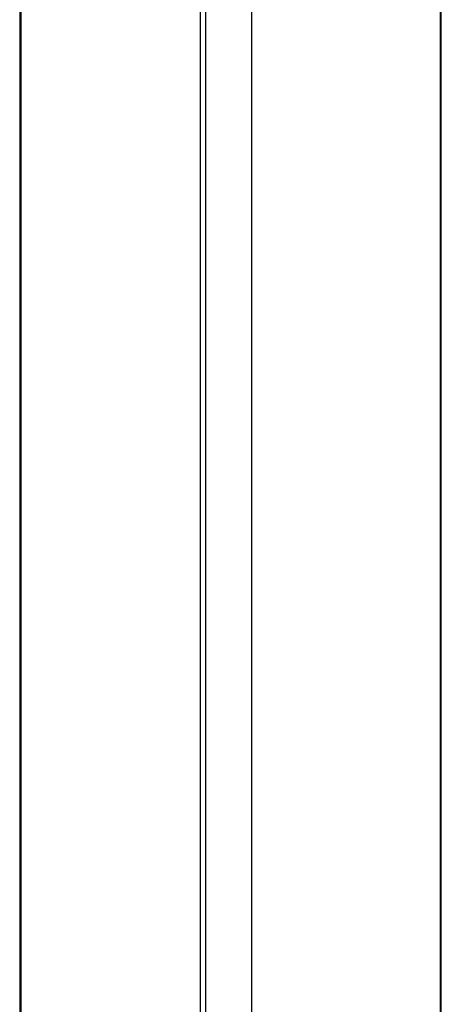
# Model space of a CAD drawing. Header units: millimetres. Extents: x 8 to 1339, y 12 to 1557.
# Tile 17 of 45: x 130 to 227, y 736 to 963. Entities that reach past the tile are written whole.
import ezdxf

# ---------------------------------------------------------------- set-up
doc = ezdxf.new("R2010")
doc.units = ezdxf.units.MM

msp = doc.modelspace()

# ---------------------------------------------------------------- linework, layer by layer
at = {"color": 7, "linetype": 'Continuous', "lineweight": 30}
for p, q in [((171.55, 721.48), (171.55, 1523.08)), ((129.83, 1507.1), (129.83, 718.84)), ((226.96, 444.89), (226.96, 1431.91)), ((227.16, 444.82), (227.16, 1431.98)), ((183.43, 522.33), (183.43, 1416.28)), ((172.82, 720.31), (172.82, 1412.47))]:
    msp.add_line(p, q, dxfattribs=at)
at = {"color": 252, "linetype": 'Continuous', "lineweight": 0}
msp.add_line((130.19, 719.16), (130.19, 1507.24), dxfattribs=at)

doc.saveas('drawing.dxf')
